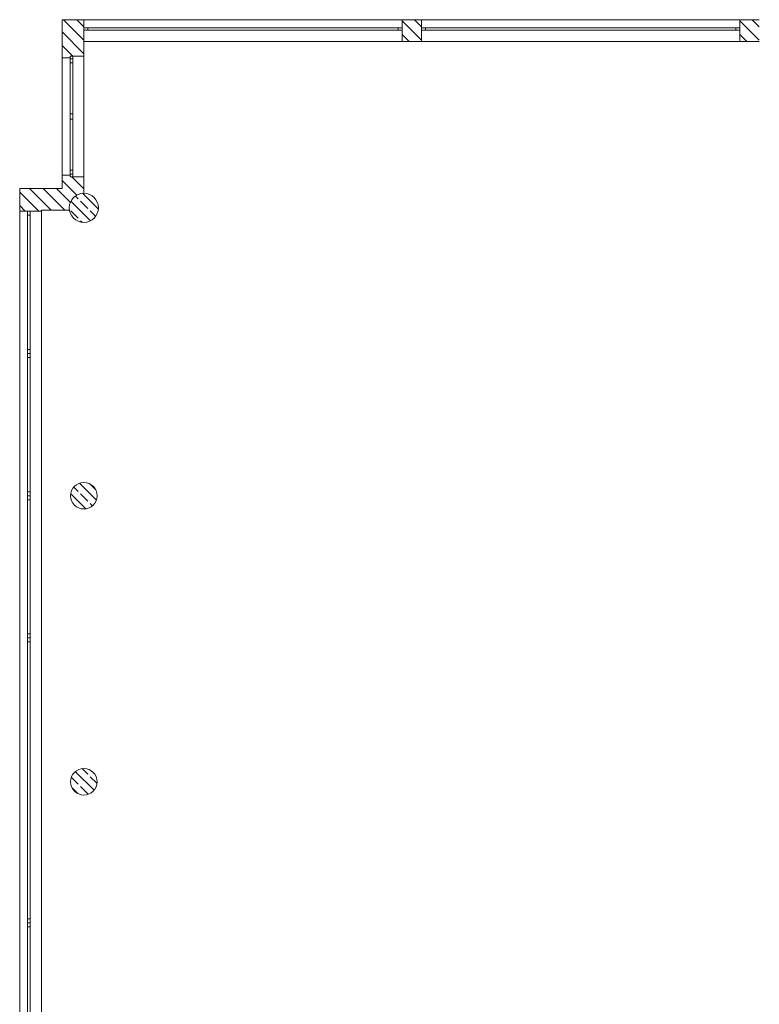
# Model space of a CAD drawing. Header units: millimetres. Extents: x -146116 to 602001, y -318793 to 100489.
# Tile 9 of 100: x 279529 to 293469, y -198179 to -179625. Entities that reach past the tile are written whole.
import ezdxf

# ---------------------------------------------------------------- set-up
doc = ezdxf.new("R2010")
doc.units = ezdxf.units.MM
doc.header["$LTSCALE"] = 0.1
doc.header["$MEASUREMENT"] = 0
for name, color, linetype, lineweight in [('eks Rzut piętra II$0$poziom_3 (1)_7_Konstrukcja - Słupy_Nr_pióra__1_Nr_pióra__7', 8, 'Continuous', 18), ('eks Rzut piętra II$0$poziom_3 (1)_7_Konstrukcja - Słupy_Nr_pióra__82_Nr_pióra__11', 8, 'Continuous', 18), ('eks Rzut piętra II$0$poziom_3 (1)_7_Konstrukcja - Ściany zew_Nr_pióra__107_Nr_pióra__11', 8, 'Continuous', 18), ('eks Rzut piętra II$0$poziom_3 (1)_7_Konstrukcja - Ściany zew_Nr_pióra__27_Nr_pióra__7', 8, 'Continuous', 18), ('eks Rzut piętra II$0$poziom_3 (1)_7_Okna ArchiCADa_Nr_pióra__101_Nr_pióra__252', 8, 'Continuous', 18), ('eks Rzut piętra II$0$poziom_3 (1)_7_Okna ArchiCADa_Nr_pióra__27_Nr_pióra__7', 8, 'Continuous', 18), ('eks Rzut piętra II$0$poziom_3 (1)_7_Okna ArchiCADa_Nr_pióra__81_Nr_pióra__1', 8, 'Continuous', 18), ('Oświetlenie ewakuacyjne', 3, 'Continuous', 20)]:
    doc.layers.add(name, color=color, linetype=linetype, lineweight=lineweight)
pattern_1 = [(135, (238251.98, 12155.94), (127.2792, 127.2792), [])]
pattern_2 = [(135, (238251.98, 12155.94), (183.8478, 183.8478), []), (135, (238160.06, 12064.02), (183.8478, 183.8478), [195, -65])]

# ---------------------------------------------------------------- blocks, each defined once
blk = doc.blocks.new('eks Rzut piętra II')
at = {"layer": 'eks Rzut piętra II$0$poziom_3 (1)_7_Konstrukcja - Słupy_Nr_pióra__82_Nr_pióra__11', "linetype": 'Continuous', "lineweight": 18}
h = blk.add_hatch(dxfattribs=at)
h.set_pattern_fill('BETON_ZBROJONY_0007', color=256, angle=270, style=0, pattern_type=2)
h.set_pattern_definition(pattern_2)
h.paths.add_polyline_path([(180287, 28601, 0.414214), (180012, 28876, 0.414214), (179737, 28601, 0.414214), (180012, 28326, 0.414214)])
h = blk.add_hatch(dxfattribs=at)
h.set_pattern_fill('BETON_ZBROJONY_0007', color=256, angle=270, style=0, pattern_type=2)
h.set_pattern_definition(pattern_2)
h.paths.add_polyline_path([(180262, 23176, 0.414214), (180012, 23426, 0.414214), (179762, 23176, 0.414214), (180012, 22926, 0.414214)])
h = blk.add_hatch(dxfattribs=at)
h.set_pattern_fill('BETON_ZBROJONY_0007', color=256, angle=270, style=0, pattern_type=2)
h.set_pattern_definition(pattern_2)
h.paths.add_polyline_path([(180262, 17786, 0.414214), (180012, 18036, 0.414214), (179762, 17786, 0.414214), (180012, 17536, 0.414214)])
at = {"layer": 'eks Rzut piętra II$0$poziom_3 (1)_7_Konstrukcja - Ściany zew_Nr_pióra__107_Nr_pióra__11', "linetype": 'Continuous', "lineweight": 18}
h = blk.add_hatch(dxfattribs=at)
h.set_pattern_fill('BLOCZKI_CERAMICZNE_0007', color=256, angle=270, style=0, pattern_type=2)
h.set_pattern_definition(pattern_1)
h.paths.add_polyline_path([(179602, 32146), (180012, 31736), (180012, 32146)])
h = blk.add_hatch(dxfattribs=at)
h.set_pattern_fill('BLOCZKI_CERAMICZNE_0007', color=256, angle=270, style=0, pattern_type=2)
h.set_pattern_definition(pattern_1)
h.paths.add_polyline_path([(179752, 31426), (179752, 31456), (180012, 31456), (180012, 31736), (179602, 32146), (179602, 31426)])
h = blk.add_hatch(dxfattribs=at)
h.set_pattern_fill('BLOCZKI_CERAMICZNE_0007', color=256, angle=270, style=0, pattern_type=2)
h.set_pattern_definition(pattern_1)
h.paths.add_polyline_path([(186012, 31736), (186377, 31736), (186377, 32146), (186012, 32146)])
h = blk.add_hatch(dxfattribs=at)
h.set_pattern_fill('BLOCZKI_CERAMICZNE_0007', color=256, angle=270, style=0, pattern_type=2)
h.set_pattern_definition(pattern_1)
h.paths.add_polyline_path([(192377, 31736), (192742, 31736), (192742, 32146), (192377, 32146)])
h = blk.add_hatch(dxfattribs=at)
h.set_pattern_fill('BLOCZKI_CERAMICZNE_0007', color=256, angle=270, style=0, pattern_type=2)
h.set_pattern_definition(pattern_1)
h.paths.add_polyline_path([(179602, 29216), (179602, 28966), (180012, 28966), (180012, 29186), (179752, 29186), (179752, 29216)])
h = blk.add_hatch(dxfattribs=at)
h.set_pattern_fill('BLOCZKI_CERAMICZNE_0007', color=256, angle=270, style=0, pattern_type=2)
h.set_pattern_definition(pattern_1)
h.paths.add_polyline_path([(178802, 28536), (179212, 28536), (179212, 28556), (178802, 28966)])
h = blk.add_hatch(dxfattribs=at)
h.set_pattern_fill('BLOCZKI_CERAMICZNE_0007', color=256, angle=270, style=0, pattern_type=2)
h.set_pattern_definition(pattern_1)
h.paths.add_polyline_path([(178802, 28966), (179212, 28556), (179602, 28556), (179602, 28966)])
h = blk.add_hatch(dxfattribs=at)
h.set_pattern_fill('BLOCZKI_CERAMICZNE_0007', color=256, angle=270, style=0, pattern_type=2)
h.set_pattern_definition(pattern_1)
h.paths.add_polyline_path([(179602, 28966), (179602, 28556), (179744, 28556), (179737, 28601), (179750, 28686), (179789, 28763), (179797, 28771), (179602, 28966)])
h = blk.add_hatch(dxfattribs=at)
h.set_pattern_fill('BLOCZKI_CERAMICZNE_0007', color=256, angle=270, style=0, pattern_type=2)
h.set_pattern_definition(pattern_1)
h.paths.add_polyline_path([(179797, 28771), (179850, 28823), (179927, 28862), (180012, 28876), (180012, 28966), (179602, 28966)])
at = {"layer": 'eks Rzut piętra II$0$poziom_3 (1)_7_Konstrukcja - Słupy_Nr_pióra__1_Nr_pióra__7', "linetype": 'Continuous', "lineweight": 18}
for centre, radius in [((180012, 28601), 275), ((180012, 23176), 250), ((180012, 17786), 250)]:
    blk.add_circle(centre, radius, dxfattribs=at)
at = {"layer": 'eks Rzut piętra II$0$poziom_3 (1)_7_Konstrukcja - Ściany zew_Nr_pióra__27_Nr_pióra__7', "linetype": 'Continuous', "lineweight": 18}
for p, q in [((180012, 32146), (180012, 31996)), ((186012, 32146), (186012, 31996)), ((186377, 32146), (186377, 31996)), ((192377, 32146), (192377, 31996)), ((180012, 31996), (180012, 31946)), ((180012, 31946), (180012, 31736)), ((186012, 31996), (186012, 31946)), ((186012, 31946), (186012, 31736)), ((186377, 31996), (186377, 31946)), ((186377, 31946), (186377, 31736)), ((192377, 31996), (192377, 31946)), ((192377, 31946), (192377, 31736)), ((179602, 31426), (179752, 31426)), ((179752, 31426), (179752, 31456)), ((179752, 31456), (179802, 31456)), ((179802, 31456), (180012, 31456)), ((179602, 29216), (179752, 29216)), ((179752, 29216), (179752, 29186)), ((179752, 29186), (179802, 29186)), ((179802, 29186), (180012, 29186)), ((178802, 28536), (178952, 28536)), ((178952, 28536), (179002, 28536)), ((179002, 28536), (179212, 28536))]:
    blk.add_line(p, q, dxfattribs=at)
at = {"layer": 'eks Rzut piętra II$0$poziom_3 (1)_7_Konstrukcja - Ściany zew_Nr_pióra__27_Nr_pióra__7', "linetype": 'Continuous', "lineweight": 18, "flags": 128}
for points in [[(180012, 32146), (179602, 32146)], [(179602, 32146), (179602, 31426)], [(186377, 32146), (186012, 32146)], [(192742, 32146), (192377, 32146)], [(180012, 31456), (180012, 31736)], [(186012, 31736), (186377, 31736)], [(192377, 31736), (192742, 31736)], [(179602, 29216), (179602, 28966)], [(180012, 28876), (180012, 29186)], [(178802, 28966), (178802, 28536)], [(179602, 28966), (178802, 28966)], [(179212, 28536), (179212, 28556)], [(179212, 28556), (179741, 28556)]]:
    blk.add_lwpolyline(points, dxfattribs=at)
at = {"layer": 'eks Rzut piętra II$0$poziom_3 (1)_7_Okna ArchiCADa_Nr_pióra__101_Nr_pióra__252', "linetype": 'Continuous', "lineweight": 18}
for p, q in [((180012, 31996), (180087, 31996)), ((180087, 31946), (180012, 31946)), ((180087, 31996), (180087, 31946)), ((185937, 31946), (185937, 31996)), ((185937, 31996), (186012, 31996)), ((186012, 31946), (185937, 31946)), ((186377, 31996), (186452, 31996)), ((186452, 31946), (186377, 31946)), ((186452, 31996), (186452, 31946)), ((192302, 31946), (192302, 31996)), ((192302, 31996), (192377, 31996)), ((192377, 31946), (192302, 31946)), ((179752, 31331), (179752, 31456)), ((179802, 31456), (179802, 31331)), ((179802, 31331), (179752, 31331)), ((179752, 30321), (179752, 30371)), ((179752, 30371), (179802, 30371)), ((179752, 30271), (179752, 30321)), ((179802, 30271), (179752, 30271)), ((179802, 30371), (179802, 30321)), ((179802, 30321), (179802, 30271)), ((179752, 29186), (179752, 29311)), ((179752, 29311), (179802, 29311)), ((179802, 29311), (179802, 29186)), ((178952, 28536), (178952, 28461)), ((178952, 28461), (179002, 28461)), ((179002, 28461), (179002, 28536)), ((179002, 25931), (178952, 25931)), ((178952, 25931), (178952, 25856)), ((178952, 25856), (178952, 25781)), ((179002, 25856), (179002, 25931)), ((179002, 25781), (179002, 25856)), ((178952, 25781), (179002, 25781)), ((179002, 23251), (178952, 23251)), ((178952, 23251), (178952, 23176)), ((179002, 23176), (179002, 23251)), ((178952, 23176), (178952, 23101)), ((178952, 23101), (179002, 23101)), ((179002, 23101), (179002, 23176)), ((179002, 20571), (178952, 20571)), ((178952, 20571), (178952, 20496)), ((178952, 20496), (178952, 20421)), ((178952, 20421), (179002, 20421)), ((179002, 20496), (179002, 20571)), ((179002, 20421), (179002, 20496)), ((179002, 15201), (178952, 15201)), ((178952, 15201), (178952, 15126)), ((178952, 15126), (178952, 15051)), ((178952, 15051), (179002, 15051)), ((179002, 15126), (179002, 15201)), ((179002, 15051), (179002, 15126))]:
    blk.add_line(p, q, dxfattribs=at)
at = {"layer": 'eks Rzut piętra II$0$poziom_3 (1)_7_Okna ArchiCADa_Nr_pióra__27_Nr_pióra__7', "linetype": 'Continuous', "lineweight": 18}
for p, q in [((180012, 31996), (180012, 31946)), ((186012, 31996), (186012, 31946)), ((186377, 31996), (186377, 31946)), ((192377, 31996), (192377, 31946)), ((179752, 31456), (179802, 31456)), ((179752, 31426), (179752, 31456)), ((179752, 29216), (179752, 29186)), ((179752, 29186), (179802, 29186)), ((178952, 28536), (179002, 28536)), ((178952, 25856), (179002, 25856)), ((178952, 25856), (179002, 25856)), ((178952, 23176), (179002, 23176)), ((178952, 23176), (179002, 23176)), ((178952, 20496), (179002, 20496)), ((178952, 20496), (179002, 20496)), ((178952, 15126), (179002, 15126)), ((178952, 15126), (179002, 15126))]:
    blk.add_line(p, q, dxfattribs=at)
at = {"layer": 'eks Rzut piętra II$0$poziom_3 (1)_7_Okna ArchiCADa_Nr_pióra__81_Nr_pióra__1', "linetype": 'Continuous', "lineweight": 18}
for p, q in [((186012, 32146), (180012, 32146)), ((192377, 32146), (186377, 32146)), ((180087, 31996), (185937, 31996)), ((185937, 31946), (180087, 31946)), ((186452, 31996), (192302, 31996)), ((192302, 31946), (186452, 31946)), ((186012, 31736), (180012, 31736)), ((192377, 31736), (186377, 31736)), ((179602, 31426), (179602, 29216)), ((179752, 31406), (179802, 31406)), ((180012, 31456), (180012, 29186)), ((179752, 30371), (179752, 31331)), ((179802, 31331), (179802, 30371)), ((179752, 29311), (179752, 30271)), ((179802, 30271), (179802, 29311)), ((179752, 29236), (179802, 29236)), ((178802, 25856), (178802, 28536)), ((178952, 28461), (178952, 25931)), ((179002, 25931), (179002, 28461)), ((179212, 25856), (179212, 28536)), ((178802, 23176), (178802, 25856)), ((179212, 23176), (179212, 25856)), ((178952, 25781), (178952, 23251)), ((179002, 23251), (179002, 25781)), ((178802, 20496), (178802, 23176)), ((178952, 23101), (178952, 20571)), ((179002, 20571), (179002, 23101)), ((179212, 20496), (179212, 23176)), ((178802, 15126), (178802, 20496)), ((178952, 20421), (178952, 15201)), ((179002, 15201), (179002, 20421)), ((179212, 15126), (179212, 20496)), ((178802, 12446), (178802, 15126)), ((178952, 15051), (178952, 12521)), ((179002, 12521), (179002, 15051)), ((179212, 12446), (179212, 15126))]:
    blk.add_line(p, q, dxfattribs=at)

msp = doc.modelspace()

# ---------------------------------------------------------------- block references
at = {"layer": 'Oświetlenie ewakuacyjne'}
msp.add_blockref('eks Rzut piętra II', (100727, -211771), dxfattribs=at)

doc.saveas('drawing.dxf')
